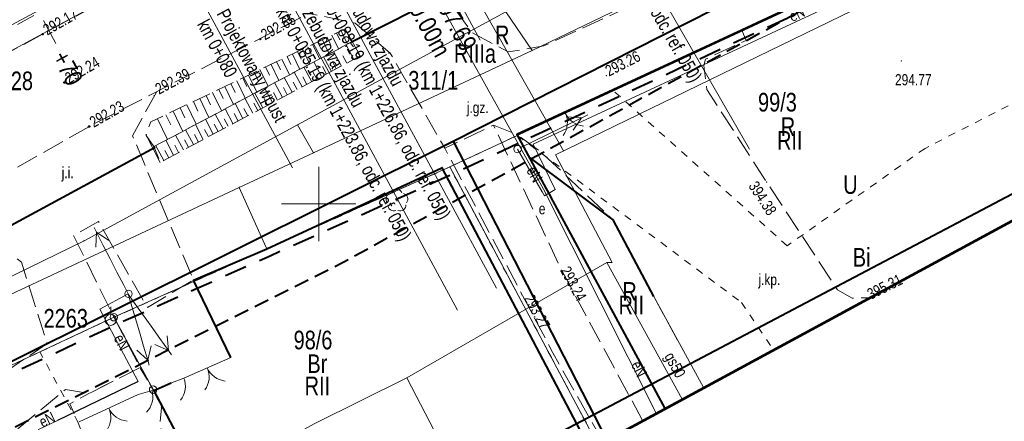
# Model space of a CAD drawing. Header units: metres. Extents: x 7437415 to 7437762, y 5556624 to 5556902.
# Tile 19 of 36: x 7437580 to 7437646, y 5556685 to 5556712. Entities that reach past the tile are written whole.
import ezdxf

# ---------------------------------------------------------------- set-up
doc = ezdxf.new("R2010")
doc.units = ezdxf.units.M
doc.header["$MEASUREMENT"] = 0
for name, pattern in [('BUBZ01-500', [1.75, 1.25, -0.5]), ('EGBK02-500', [2, 1.5, -0.5]), ('EGBO02-500', [2.5, 1.5, -1]), ('EGBU01-500', [1, 0.5, -0.5]), ('KTCR02-500', [1.5, 1, -0.5]), ('KTJZ01-500', [2, 1.5, -0.5])]:
    doc.linetypes.add(name, pattern=pattern)
doc.layers.get('0').update_dxf_attribs({"color": 250, "lineweight": 5})
for name, color, linetype, lineweight in [('131-Punkt osnowy pomiarowej', 7, 'Continuous', 5), ('131-Punkt osnowy pomiarowej-Atr103', 7, 'Continuous', 5), ('202-Punkt graniczny stabilizowany trwale', 7, 'Continuous', 5), ('203-Punkt załamania granicy działki nie stabilizowany', 7, 'Continuous', 5), ('510-Podpora jednosłupowa symb.-STPOW', 7, 'Continuous', 5), ('905-Brama w ogrodzeniu', 7, 'Continuous', 5), ('brama (linia) - symbol', 7, 'Continuous', 5), ('BUBZ01', 250, 'Continuous', 5), ('BUIB02_01', 250, 'Continuous', 5), ('BUIB05_01', 250, 'Continuous', 5), ('D_kilometraz', 7, 'Continuous', 13), ('D_kraweznik', 7, 'Continuous', 20), ('D_obrzeze', 7, 'Continuous', 20), ('D_opis trasy', 7, 'Continuous', 13), ('D_opisy', 7, 'Continuous', 13), ('EGBD03', 250, 'Continuous', 5), ('EGBK02', 250, 'Continuous', 5), ('EGBO02', 250, 'Continuous', 5), ('EGBP04_02', 250, 'Continuous', 5), ('EGBP04_03', 250, 'Continuous', 5), ('EGBU01', 250, 'Continuous', 5), ('furtka (linia) - symbol', 7, 'Continuous', 5), ('KTCR02', 250, 'Continuous', 5), ('KTJZ01', 250, 'Continuous', 5), ('KTOK02', 250, 'Continuous', 5), ('KTOK04', 250, 'Continuous', 5), ('KTOK05_01', 250, 'Continuous', 5), ('MPZP', 250, 'Continuous', 5), ('OBOP02_01', 250, 'Continuous', 5), ('OSSP03', 250, 'Continuous', 5), ('przewód elektroenergetyczny (linia)', 7, 'Continuous', 5), ('przewód elektroenergetyczny (linia)-Atr1', 7, 'Continuous', 5), ('przewód elektroenergetyczny niskiego napięcia (linia) - symbol', 7, 'Continuous', 5), ('punkt wysokościowy sztuczny', 7, 'Continuous', 5), ('RTPW01', 250, 'Continuous', 5), ('RTPW02', 250, 'Continuous', 5), ('rura ochronna - przewód elektroenergetyczny (linia)', 7, 'Continuous', 5), ('rzedne dla projektanta', 250, 'Continuous', 5), ('SUPE', 250, 'Continuous', 5), ('SUPE04', 250, 'Continuous', 5), ('SUPE_01', 250, 'Continuous', 5), ('SUPG_01', 250, 'Continuous', 5), ('SUSM04_01_E', 250, 'Continuous', 5), ('SUUS17_01_E', 250, 'Continuous', 5), ('słup (punkt)', 7, 'Continuous', 5), ('Warstwa 1', 250, 'Continuous', 5), ('Warstwa 3', 250, 'Continuous', 5)]:
    doc.layers.add(name, color=color, linetype=linetype, lineweight=lineweight)
doc.styles.get("Standard").update_dxf_attribs({"font": 'txt.shx', "width": 0.75})
doc.styles.add('Style-Arial Narrow', font='ARIALN.TTF')
doc.linetypes.add('KTOK05_01-500', pattern='A,3.75,[13,dgnlstyle-rozp_2015.shx,S=0.002778,R=0,X=0,Y=0],3.75', length=7.5)

# ---------------------------------------------------------------- blocks, each defined once
blk = doc.blocks.new('PE04')
at = {"color": 0, "linetype": 'Continuous', "lineweight": 13, "ltscale": 10}
for p, q in [((6.5, 0), (0, 0)), ((6.5, 0), (16.5, 0)), ((16.5, 0), (26.5, 0)), ((26.5, 0), (36.5, 0)), ((36.5, 0), (46.5, 0)), ((46.5, 0), (37.84, 5)), ((46.5, 0), (37.84, -5)), ((46.5, 0), (50, 0))]:
    blk.add_line(p, q, dxfattribs=at)
blk = doc.blocks.new('OK04')
at = {"color": 0, "linetype": 'Continuous', "lineweight": 0, "ltscale": 10}
blk.add_arc((15, 0.01), 15, 120, 180, dxfattribs=at)
blk = doc.blocks.new('OK02')
at = {"layer": 'brama (linia) - symbol', "color": 0, "linetype": 'Continuous', "lineweight": 13, "ltscale": 10}
for centre, start, end in [((-15, 0), 0, 60), ((15, 0), 120, 180)]:
    blk.add_arc(centre, 15, start, end, dxfattribs=at)
blk = doc.blocks.new('131')
at = {"color": 0, "linetype": 'Continuous', "lineweight": 13, "ltscale": 10}
blk.add_line((0, 3.75), (0, 8.75), dxfattribs=at)
blk.add_circle((0, 0), 3.75, dxfattribs=at)
blk = doc.blocks.new('203')
at = {"layer": '203-Punkt załamania granicy działki nie stabilizowany', "linetype": 'Continuous', "lineweight": 13}
h = blk.add_hatch(color=96, dxfattribs=at)
edge = h.paths.add_edge_path()
edge.add_arc((0, 0), 0.45, 0, 360)
blk = doc.blocks.new('202')
at = {"layer": '202-Punkt graniczny stabilizowany trwale', "color": 96, "linetype": 'Continuous', "lineweight": 13}
blk.add_circle((0, 0), 2.5, dxfattribs=at)
blk = doc.blocks.new('510')
at = {"layer": '510-Podpora jednosłupowa symb.-STPOW', "color": 0, "linetype": 'Continuous', "lineweight": 13}
blk.add_circle((0, 0), 2.5, dxfattribs=at)
blk = doc.blocks.new('PW02')
at = {"layer": 'punkt wysokościowy sztuczny', "linetype": 'Continuous', "lineweight": 13}
h = blk.add_hatch(color=0, dxfattribs=at)
edge = h.paths.add_edge_path()
edge.add_arc((0, 0), 0.45, 0, 360)
blk = doc.blocks.new('905')
at = {"layer": '905-Brama w ogrodzeniu', "color": 0, "linetype": 'Continuous', "lineweight": 13}
for centre, start, end in [((-15, 0), 0, 60), ((15, 0), 120, 180)]:
    blk.add_arc(centre, 15, start, end, dxfattribs=at)
blk = doc.blocks.new('SM04')
at = {"layer": 'słup (punkt)', "color": 0, "linetype": 'Continuous', "lineweight": 13}
blk.add_circle((0, 0), 2.5, dxfattribs=at)
blk = doc.blocks.new('SUUS17_01')
at = {"color": 250, "linetype": 'Continuous', "lineweight": 13}
blk.add_wipeout([(-0.5, 0.25), (0.5, 0.25), (0.5, -0.25), (-0.5, -0.25)], dxfattribs=at).dxf.layer = 'SUUS17_01_E'
blk = doc.blocks.new('SUPE04')
at = {"layer": 'SUPE04', "color": 1, "linetype": 'Continuous', "lineweight": 13}
blk.add_line((5.25, 0), (0.25, 0), dxfattribs=at)
at = {"layer": 'SUPE04', "color": 1, "linetype": 'Continuous', "lineweight": 13, "flags": 128}
blk.add_lwpolyline([(3.9, 0.5), (4.766, 0), (3.9, -0.5)], dxfattribs=at)
blk = doc.blocks.new('OBOP02_01')
at = {"layer": 'OBOP02_01', "linetype": 'Continuous', "lineweight": 13}
h = blk.add_hatch(color=96, dxfattribs=at)
edge = h.paths.add_edge_path()
edge.add_arc((0, 0), 0.05, 0, 360)
at = {"layer": 'OBOP02_01', "color": 96, "linetype": 'Continuous', "lineweight": 13}
for centre, start, end in [((0, 0.375), 30.14713, 149.85287), ((-0.357, 0.116), 102.14713, 221.85287), ((0.357, 0.116), 318.14713, 77.85287), ((-0.22, -0.303), 174.14717, 293.85287), ((0.22, -0.303), 246.14713, 5.85287)]:
    blk.add_arc(centre, 0.375, start, end, dxfattribs=at)

msp = doc.modelspace()

# ---------------------------------------------------------------- hatches: boundary and pattern name
at = {"layer": 'punkt wysokościowy sztuczny', "linetype": 'Continuous', "lineweight": 13}
msp.add_hatch(color=7, dxfattribs=at).paths.add_polyline_path([(7437636.893, 5556693.674), (7437636.972, 5556693.717, 1.114741)])

# ---------------------------------------------------------------- linework, layer by layer
at = {"layer": 'BUBZ01', "color": 7, "linetype": 'BUBZ01-500', "lineweight": 13, "flags": 128}
for points in [[(7437524.04, 5556689.42), (7437535.53, 5556693.23), (7437548.16, 5556699.51), (7437558.6, 5556704.26), (7437575.67, 5556713.15), (7437589.43, 5556720.35), (7437590.07, 5556719.5), (7437590.16, 5556717.95), (7437574.86, 5556709.22), (7437552.89, 5556697.48), (7437530.34, 5556687.12), (7437524.27, 5556688.21), (7437524.04, 5556689.42)], [(7437601.78, 5556711.76), (7437602.2, 5556710.86), (7437588.95, 5556703.85), (7437588.42, 5556704.59), (7437588.73, 5556705.5), (7437601.78, 5556711.76)], [(7437588.95, 5556703.85), (7437602.11, 5556710.83), (7437602.79, 5556709.93), (7437589.37, 5556702.79), (7437588.95, 5556703.85)]]:
    msp.add_lwpolyline(points, close=True, dxfattribs=at)
at = {"layer": 'BUBZ01', "color": 7, "linetype": 'Continuous', "lineweight": 13, "flags": 128}
for points in [[(7437600.88, 5556711.33), (7437601.33, 5556710.4)], [(7437601.19, 5556711.48), (7437601.41, 5556711.02)], [(7437601.5, 5556711.63), (7437601.94, 5556710.72)], [(7437599.59, 5556710.71), (7437600.07, 5556709.73)], [(7437599.92, 5556710.87), (7437600.16, 5556710.39)], [(7437600.25, 5556711.02), (7437600.71, 5556710.07)], [(7437600.57, 5556711.18), (7437600.79, 5556710.71)], [(7437602.35, 5556709.7), (7437601.83, 5556710.68)], [(7437598.24, 5556710.06), (7437598.73, 5556709.03)], [(7437598.58, 5556710.23), (7437598.83, 5556709.72)], [(7437598.92, 5556710.39), (7437599.41, 5556709.38)], [(7437599.26, 5556710.55), (7437599.5, 5556710.05)], [(7437601.52, 5556709.25), (7437601, 5556710.24)], [(7437601.88, 5556709.45), (7437601.62, 5556709.94)], [(7437596.8, 5556709.37), (7437597.33, 5556708.28)], [(7437597.17, 5556709.55), (7437597.43, 5556709.01)], [(7437597.53, 5556709.72), (7437598.04, 5556708.66)], [(7437597.89, 5556709.89), (7437598.14, 5556709.37)], [(7437600.19, 5556708.55), (7437599.67, 5556709.54)], [(7437600.85, 5556708.9), (7437600.33, 5556709.88)], [(7437601.18, 5556709.07), (7437600.92, 5556709.57)], [(7437595.29, 5556708.65), (7437595.84, 5556707.5)], [(7437595.68, 5556708.83), (7437595.95, 5556708.27)], [(7437596.06, 5556709.02), (7437596.6, 5556707.89)], [(7437596.43, 5556709.2), (7437596.7, 5556708.64)], [(7437598.88, 5556707.85), (7437598.35, 5556708.84)], [(7437599.54, 5556708.2), (7437599.01, 5556709.19)], [(7437599.87, 5556708.37), (7437599.6, 5556708.87)], [(7437600.52, 5556708.72), (7437600.26, 5556709.22)], [(7437594.11, 5556708.08), (7437594.39, 5556707.48)], [(7437594.51, 5556708.27), (7437595.07, 5556707.09)], [(7437594.9, 5556708.46), (7437595.18, 5556707.88)], [(7437597.56, 5556707.15), (7437597.03, 5556708.14)], [(7437598.22, 5556707.5), (7437597.69, 5556708.49)], [(7437598.55, 5556707.67), (7437598.29, 5556708.17)], [(7437599.21, 5556708.02), (7437598.94, 5556708.52)], [(7437592.87, 5556707.49), (7437593.47, 5556706.24)], [(7437593.29, 5556707.69), (7437593.58, 5556707.07)], [(7437593.7, 5556707.88), (7437594.28, 5556706.67)], [(7437596.24, 5556706.44), (7437595.71, 5556707.44)], [(7437596.9, 5556706.8), (7437596.37, 5556707.79)], [(7437597.23, 5556706.97), (7437596.97, 5556707.47)], [(7437597.89, 5556707.32), (7437597.63, 5556707.82)], [(7437591.15, 5556706.66), (7437591.78, 5556705.35)], [(7437591.59, 5556706.87), (7437591.9, 5556706.22)], [(7437592.02, 5556707.08), (7437592.63, 5556705.8)], [(7437592.45, 5556707.28), (7437592.75, 5556706.65)], [(7437594.92, 5556705.74), (7437594.39, 5556706.73)], [(7437595.58, 5556706.09), (7437595.05, 5556707.09)], [(7437595.91, 5556706.27), (7437595.64, 5556706.76)], [(7437596.57, 5556706.62), (7437596.31, 5556707.12)], [(7437589.75, 5556705.99), (7437590.08, 5556705.31)], [(7437590.24, 5556706.22), (7437590.89, 5556704.87)], [(7437590.7, 5556706.44), (7437591.02, 5556705.78)], [(7437593.59, 5556705.04), (7437593.06, 5556706.03)], [(7437594.25, 5556705.39), (7437593.72, 5556706.38)], [(7437594.59, 5556705.56), (7437594.32, 5556706.06)], [(7437595.25, 5556705.92), (7437594.98, 5556706.41)], [(7437589.18, 5556705.72), (7437589.85, 5556704.33)], [(7437592.26, 5556704.33), (7437591.73, 5556705.33)], [(7437592.93, 5556704.68), (7437592.4, 5556705.68)], [(7437593.26, 5556704.86), (7437592.99, 5556705.36)], [(7437593.92, 5556705.21), (7437593.66, 5556705.71)], [(7437591.6, 5556703.98), (7437591.07, 5556704.97)], [(7437592.6, 5556704.51), (7437592.33, 5556705)], [(7437590.27, 5556703.27), (7437589.74, 5556704.27)], [(7437590.93, 5556703.62), (7437590.4, 5556704.62)], [(7437591.27, 5556703.8), (7437591, 5556704.3)], [(7437591.93, 5556704.15), (7437591.67, 5556704.65)], [(7437589.6, 5556702.91), (7437589.07, 5556703.91)], [(7437589.94, 5556703.09), (7437589.67, 5556703.59)], [(7437590.6, 5556703.45), (7437590.34, 5556703.94)]]:
    msp.add_lwpolyline(points, dxfattribs=at)
at = {"layer": 'BUIB02_01', "color": 7, "linetype": 'Continuous', "lineweight": 13}
for p, q in [((7437601.78, 5556711.76), (7437602.79, 5556709.93)), ((7437588.41, 5556704.65), (7437589.37, 5556702.79))]:
    msp.add_line(p, q, dxfattribs=at)
at = {"layer": 'BUIB02_01', "color": 7, "linetype": 'Continuous', "lineweight": 13, "flags": 128}
msp.add_lwpolyline([(7437622.47, 5556693.78), (7437625.814, 5556687.667)], dxfattribs=at)
at = {"layer": 'BUIB05_01', "color": 7, "linetype": 'Continuous', "lineweight": 40, "flags": 128}
for points in [[(7437608.71, 5556714.16), (7437602.2, 5556710.86)], [(7437577.73, 5556697.71), (7437589.04, 5556703.81)]]:
    msp.add_lwpolyline(points, dxfattribs=at)
at = {"layer": 'D_kilometraz', "flags": 128}
msp.add_lwpolyline([(7437582.366, 5556710.777), (7437581.533, 5556712.316)], dxfattribs=at)
at = {"layer": 'D_kraweznik'}
msp.add_line((7437563.116, 5556701.508), (7437592.616, 5556717.455), dxfattribs=at)
at = {"layer": 'D_obrzeze'}
msp.add_line((7437562.402, 5556702.828), (7437605.532, 5556726.141), dxfattribs=at)
at = {"layer": 'D_opis trasy', "flags": 128}
msp.add_lwpolyline([(7437606.579, 5556718.847), (7437610.827, 5556710.989)], dxfattribs=at)
at = {"layer": 'D_opisy'}
for p, q in [((7437614.198, 5556729.255), (7437628.894, 5556703.68)), ((7437597.89, 5556720.305), (7437611.919, 5556694.351)), ((7437595.251, 5556718.879), (7437609.306, 5556692.878)), ((7437590.687, 5556716.412), (7437598.248, 5556702.425))]:
    msp.add_line(p, q, dxfattribs=at)
at = {"layer": 'EGBD03', "color": 96, "linetype": 'Continuous', "lineweight": 13, "flags": 128}
for points in [[(7437614.32, 5556710.3), (7437641.84, 5556723.56)], [(7437646.68, 5556720.13), (7437608.79, 5556702.48)], [(7437598.57, 5556705.31), (7437612.54, 5556712.89)], [(7437614.32, 5556710.3), (7437612.54, 5556712.89)], [(7437599.65, 5556703.44), (7437614.32, 5556710.3)], [(7437598.57, 5556705.31), (7437584.26, 5556697.53)], [(7437598.57, 5556705.31), (7437599.65, 5556703.44)], [(7437594.67, 5556701.11), (7437599.65, 5556703.44)], [(7437608.79, 5556702.48), (7437596.53, 5556696.98)], [(7437594.67, 5556701.11), (7437568.16, 5556688.71)], [(7437594.67, 5556701.11), (7437596.37, 5556697.32)], [(7437549.89, 5556680.73), (7437584.26, 5556697.53)], [(7437586.26, 5556692.39), (7437596.53, 5556696.98)], [(7437596.53, 5556696.98), (7437596.37, 5556697.32)], [(7437586.26, 5556692.39), (7437578.68, 5556688.84)], [(7437586.26, 5556692.39), (7437588.89, 5556687.53)], [(7437588.89, 5556687.53), (7437596.998, 5556672.043)]]:
    msp.add_lwpolyline(points, dxfattribs=at)
at = {"layer": 'EGBK02', "color": 96, "linetype": 'EGBK02-500', "lineweight": 13, "flags": 128}
for points in [[(7437586.26, 5556692.39), (7437581.3, 5556690.06)], [(7437588.89, 5556687.53), (7437586.26, 5556692.39)], [(7437581.3, 5556690.06), (7437578.68, 5556688.84)], [(7437596.998, 5556672.043), (7437588.89, 5556687.53)]]:
    msp.add_lwpolyline(points, dxfattribs=at)
at = {"layer": 'EGBU01', "color": 96, "linetype": 'EGBU01-500', "lineweight": 13, "flags": 128}
for points in [[(7437619.76, 5556707.6), (7437646.68, 5556720.13)], [(7437646.68, 5556720.13), (7437619.76, 5556707.6)], [(7437648.92, 5556707.96), (7437640.67, 5556703.73)], [(7437619.76, 5556707.6), (7437613.32, 5556704.6)], [(7437613.32, 5556704.6), (7437619.76, 5556707.6)], [(7437631.42, 5556697.19), (7437619.76, 5556707.6)], [(7437608.79, 5556702.48), (7437613.32, 5556704.6)], [(7437613.32, 5556704.6), (7437608.79, 5556702.48)], [(7437640.67, 5556703.73), (7437631.42, 5556697.19)], [(7437608.79, 5556702.48), (7437596.53, 5556696.98)], [(7437596.53, 5556696.98), (7437608.79, 5556702.48)], [(7437596.53, 5556696.98), (7437586.26, 5556692.39)], [(7437586.26, 5556692.39), (7437596.53, 5556696.98)], [(7437628.35, 5556693.39), (7437630.497, 5556690.207)], [(7437586.26, 5556692.39), (7437581.3, 5556690.06)], [(7437581.3, 5556690.06), (7437586.26, 5556692.39)], [(7437586.26, 5556692.39), (7437588.89, 5556687.53)], [(7437588.89, 5556687.53), (7437586.26, 5556692.39)], [(7437581.3, 5556690.06), (7437578.68, 5556688.84)], [(7437578.68, 5556688.84), (7437581.3, 5556690.06)], [(7437583.87, 5556685.3), (7437581.3, 5556690.06)], [(7437588.89, 5556687.53), (7437596.998, 5556672.043)], [(7437596.998, 5556672.043), (7437588.89, 5556687.53)]]:
    msp.add_lwpolyline(points, dxfattribs=at)
at = {"layer": 'KTCR02', "color": 7, "linetype": 'KTCR02-500', "lineweight": 13, "flags": 128}
msp.add_lwpolyline([(7437579.22, 5556662.5), (7437579.39, 5556669.07), (7437584.18, 5556677.18), (7437585.74, 5556680.27), (7437583.87, 5556685.3), (7437583.31, 5556686.59), (7437584.59, 5556687.27), (7437588.01, 5556689.01), (7437588.89, 5556687.53), (7437589.46, 5556686.32), (7437589.32, 5556685.09), (7437590, 5556683.81), (7437589.55, 5556683.08), (7437588.49, 5556679.13), (7437590.29, 5556675.55), (7437592.5, 5556673.98), (7437595.057, 5556670.991)], dxfattribs=at)
at = {"layer": 'KTJZ01', "color": 7, "linetype": 'KTJZ01-500', "lineweight": 13, "flags": 128}
msp.add_lwpolyline([(7437639.91, 5556733.3), (7437648.13, 5556737.1), (7437647.63, 5556734.07), (7437652.6, 5556723.04), (7437646.61, 5556720.21), (7437619.73, 5556707.68), (7437613.29, 5556704.65), (7437611.72, 5556705.29), (7437608.45, 5556703.74), (7437604.8, 5556710.12), (7437602.44, 5556712.14), (7437599.33, 5556712.79), (7437607.41, 5556717.03), (7437608.14, 5556715.01), (7437609.09, 5556713.14), (7437610.29, 5556711.49), (7437612.71, 5556710.2), (7437615.11, 5556710.61), (7437627.71, 5556716.39), (7437641.39, 5556723.55), (7437643.11, 5556725.99), (7437640.63, 5556731.4), (7437639.91, 5556733.3)], close=True, dxfattribs=at)
msp.add_lwpolyline([(7437589.109, 5556707.502), (7437587.51, 5556704.57), (7437591.6, 5556694.89), (7437588.51, 5556693.05), (7437585.23, 5556698.82), (7437583.56, 5556697.89), (7437586.26, 5556692.39), (7437588.01, 5556689.01), (7437584.59, 5556687.27), (7437583.01, 5556687.54), (7437568.72, 5556675.73), (7437566.49, 5556680.22), (7437581.79, 5556690.63), (7437580.06, 5556696.08), (7437576.97, 5556698.63), (7437575.78, 5556700.17)], dxfattribs=at)
at = {"layer": 'KTOK02', "color": 7, "linetype": 'Continuous', "lineweight": 13, "flags": 128}
for points in [[(7437594.1, 5556689.69), (7437590.95, 5556688.31)], [(7437587.9, 5556687.21), (7437583.93, 5556685.36)]]:
    msp.add_lwpolyline(points, dxfattribs=at)
at = {"layer": 'KTOK04', "color": 7, "linetype": 'Continuous', "lineweight": 13, "flags": 128}
for points in [[(7437590.95, 5556688.31), (7437590.12, 5556687.98)], [(7437588.82, 5556687.47), (7437587.9, 5556687.21)]]:
    msp.add_lwpolyline(points, dxfattribs=at)
at = {"layer": 'KTOK05_01', "color": 7, "linetype": 'KTOK05_01-500', "lineweight": 40, "flags": 128}
for points in [[(7437594.1, 5556689.69), (7437591.6, 5556694.89), (7437596.53, 5556696.98), (7437608.26, 5556702.42)], [(7437588.89, 5556687.53), (7437597.032, 5556672.062)], [(7437588.9, 5556687.46), (7437590.11, 5556687.98)]]:
    msp.add_lwpolyline(points, dxfattribs=at)
at = {"layer": 'przewód elektroenergetyczny (linia)', "color": 1, "linetype": 'Continuous', "lineweight": 13, "flags": 128}
msp.add_lwpolyline([(7437570.15, 5556675.06), (7437569.67, 5556675.52), (7437578.26, 5556683.46), (7437582.47, 5556685.47), (7437587.88, 5556688.07), (7437585.32, 5556692.93), (7437587.22, 5556693.96)], dxfattribs=at)
at = {"layer": 'rura ochronna - przewód elektroenergetyczny (linia)', "color": 1, "linetype": 'Continuous', "lineweight": 30, "flags": 128}
msp.add_lwpolyline([(7437587.88, 5556688.07), (7437582.47, 5556685.47)], dxfattribs=at)
at = {"layer": 'rzedne dla projektanta', "color": 7, "linetype": 'Continuous', "lineweight": 40}
for centre in [(7437581.48, 5556711.39), (7437596.08, 5556711.07), (7437582.95, 5556708.15), (7437584.6, 5556705.2)]:
    msp.add_circle(centre, 0.0225, dxfattribs=at)
at = {"layer": 'SUPG_01', "color": 52, "linetype": 'Continuous', "lineweight": 13}
msp.add_line((7437616.425, 5556703.555), (7437597.224, 5556737.471), dxfattribs=at)
at = {"layer": 'SUPG_01', "color": 52, "linetype": 'Continuous', "lineweight": 13, "flags": 128}
for points in [[(7437619.69, 5556696.07), (7437619.33, 5556696.07), (7437605.899, 5556688.332), (7437599.734, 5556685.262), (7437589.523, 5556679.677), (7437568.76, 5556670.23), (7437547.783, 5556659.698), (7437510.677, 5556638.674)], [(7437624.376, 5556686.888), (7437619.33, 5556696.07)], [(7437605.899, 5556688.332), (7437610.54, 5556679.386)]]:
    msp.add_lwpolyline(points, dxfattribs=at)
at = {"layer": 'Warstwa 3', "color": 7, "linetype": 'Continuous', "lineweight": 0}
for p, q in [((7437600, 5556702.5), (7437600, 5556697.5)), ((7437600, 5556702.5), (7437600, 5556697.5)), ((7437597.5, 5556700), (7437600, 5556700)), ((7437600, 5556700), (7437602.5, 5556700))]:
    msp.add_line(p, q, dxfattribs=at)

# ---------------------------------------------------------------- block references
at = {"layer": '131-Punkt osnowy pomiarowej', "color": 7, "linetype": 'Continuous', "lineweight": 13, "xscale": 0.1, "yscale": 0.1, "zscale": 0.1}
msp.add_blockref('131', (7437586.045, 5556692.218), dxfattribs=at)
at = {"layer": 'EGBP04_02', "color": 96, "linetype": 'Continuous', "lineweight": 13, "xscale": 0.1, "yscale": 0.1, "zscale": 0.1}
for p in [(7437586.26, 5556692.39), (7437588.89, 5556687.53)]:
    msp.add_blockref('202', p, dxfattribs=at)
at = {"layer": 'EGBP04_03', "color": 96, "linetype": 'Continuous', "lineweight": 13, "xscale": 0.1, "yscale": 0.1, "zscale": 0.1}
for p in [(7437614.32, 5556710.3), (7437598.57, 5556705.31), (7437599.65, 5556703.44), (7437608.79, 5556702.48), (7437594.67, 5556701.11), (7437584.26, 5556697.53), (7437596.37, 5556697.32), (7437596.53, 5556696.98)]:
    msp.add_blockref('203', p, dxfattribs=at)
at = {"layer": 'furtka (linia) - symbol', "color": 7, "linetype": 'Continuous', "lineweight": 13, "xscale": 0.1, "yscale": 0.1, "zscale": 0.1}
for p, rotation in [((7437590.95, 5556688.31), 201.682), ((7437588.82, 5556687.47), 195.781)]:
    msp.add_blockref('OK04', p, dxfattribs=dict(at, rotation=rotation))
at = {"layer": 'KTOK02', "color": 7, "linetype": 'Continuous', "lineweight": 13, "xscale": 0.1, "yscale": 0.1, "zscale": 0.1}
for name, p, rotation in [('905', (7437616.54, 5556706.09), 204.903), ('OK02', (7437592.525, 5556689), 203.6579999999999), ('OK02', (7437585.915, 5556686.285), 204.985)]:
    msp.add_blockref(name, p, dxfattribs=dict(at, rotation=rotation))
at = {"layer": 'OBOP02_01', "color": 96, "linetype": 'Continuous', "lineweight": 13}
msp.add_blockref('OBOP02_01', (7437605.247, 5556700.213), dxfattribs=at)
at = {"layer": 'przewód elektroenergetyczny niskiego napięcia (linia) - symbol', "color": 1, "linetype": 'Continuous', "lineweight": 13, "xscale": 0.1, "yscale": 0.1, "zscale": 0.1}
for p, rotation in [((7437587.22, 5556693.96), 117.236), ((7437587.22, 5556693.96), 286.407), ((7437587.22, 5556693.94), 305.496)]:
    msp.add_blockref('PE04', p, dxfattribs=dict(at, rotation=rotation))
at = {"layer": 'RTPW02', "color": 7, "linetype": 'Continuous', "lineweight": 13, "xscale": 0.1, "yscale": 0.1, "zscale": 0.1}
for p in [(7437639.08, 5556709.6), (7437619.29, 5556708.61), (7437588.96, 5556707.27), (7437630.04, 5556701.47), (7437616.31, 5556695.52), (7437613.62, 5556693.91)]:
    msp.add_blockref('PW02', p, dxfattribs=at)
at = {"layer": 'SUPE04', "color": 1, "linetype": 'Continuous', "lineweight": 13, "rotation": 26.07000000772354}
msp.add_blockref('SUPE04', (7437613.34, 5556703.68), dxfattribs=at)
at = {"layer": 'SUSM04_01_E', "color": 7, "linetype": 'Continuous', "lineweight": 13, "xscale": 0.1, "yscale": 0.1, "zscale": 0.1}
for name, p in [('510', (7437613.34, 5556703.68)), ('SM04', (7437587.24, 5556693.96))]:
    msp.add_blockref(name, p, dxfattribs=at)
at = {"layer": 'SUUS17_01_E', "color": 7, "linetype": 'Continuous', "lineweight": 13, "rotation": 25.04838511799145}
msp.add_blockref('SUUS17_01', (7437615.14, 5556700.55), dxfattribs=at)

# ---------------------------------------------------------------- texts
at = {"layer": '131-Punkt osnowy pomiarowej-Atr103', "color": 7, "lineweight": 30, "insert": (7437581.544, 5556691.68), "char_height": 1.25, "attachment_point": 7, "line_spacing_factor": 0.6}
msp.add_mtext('\\FWORKING_1250;\\H1x;\\W0.8;2263', dxfattribs=at)
at = {"layer": 'D_kilometraz', "insert": (7437582.603, 5556710.137), "char_height": 1.2, "attachment_point": 4, "rotation": 298.39337, "line_spacing_factor": 1.6, "style": 'Style-Arial Narrow'}
msp.add_mtext('+70', dxfattribs=at)
at = {"layer": 'D_opis trasy', "char_height": 1.2, "rotation": 298.39337, "style": 'Style-Arial Narrow'}
for s, insert, attachment_point, line_spacing_factor in [('R=-350.00m', (7437608.379, 5556710.017), 6, 0.35), ('PL\\Pkm 0+097.69', (7437607.077, 5556717.84), 4, 0.85)]:
    msp.add_mtext(s, dxfattribs=dict(at, insert=insert, attachment_point=attachment_point, line_spacing_factor=line_spacing_factor))
at = {"layer": 'D_opisy', "char_height": 0.9, "attachment_point": 1}
for s, insert, rotation in [('\\pt11;\\fArial|b0|i0|c238238|p39;Przebudowa zjazdu\\Pkm 0+106.79 (km 1+245.46, odc. ref. 050)', (7437618.28, 5556724.537), 299.88383), ('\\pt11;\\fArial|b0|i0|c238238|p39;Przebudowa zjazdu\\Pkm 0+088.19 (km 1+226.86, odc. ref. 050)', (7437601.848, 5556715.482), 298.39337), ('\\pt11;\\fArial|b0|i0|c238238|p39;Przebudowa zjazdu\\Pkm 0+085.19 (km 1+223.86, odc. ref. 050)', (7437599.209, 5556714.056), 298.39337), ('\\pt11;\\fArial|b0|i0|c238238|p39;Projektowany wpust\\Pkm 0+080', (7437593.924, 5556713.202), 298.39337)]:
    msp.add_mtext(s, dxfattribs=dict(at, insert=insert, rotation=rotation))
at = {"layer": 'EGBD03', "color": 96, "linetype": 'Continuous', "lineweight": 30, "char_height": 1.25, "attachment_point": 7, "line_spacing_factor": 0.6}
for s, insert in [('\\FWORKING_1250;\\H1x;\\W0.8;311/1', (7437606.009, 5556707.657)), ('\\FWORKING_1250;\\H1x;\\W0.8;99/3', (7437629.466, 5556706.186)), ('\\FWORKING_1250;\\H1x;\\W0.8;98/6', (7437598.316, 5556690.22))]:
    msp.add_mtext(s, dxfattribs=dict(at, insert=insert))
at = {"layer": 'EGBK02', "color": 96, "linetype": 'Continuous', "lineweight": 30, "char_height": 1.25, "line_spacing_factor": 0.6}
for s, insert, attachment_point in [('\\FWORKING_1250;\\H1x;\\W0.8;RIIIa', (7437609.07, 5556710.721), 1), ('\\FWORKING_1250;\\H1x;\\W0.8;RII', (7437630.741, 5556704.894), 1), ('\\FWORKING_1250;\\H1x;\\W0.8;RII', (7437620.11, 5556693.832), 1), ('\\FWORKING_1250;\\H1x;\\W0.8;RII', (7437599.055, 5556687.16), 7)]:
    msp.add_mtext(s, dxfattribs=dict(at, insert=insert, attachment_point=attachment_point))
at = {"layer": 'EGBU01', "color": 96, "linetype": 'Continuous', "lineweight": 30, "char_height": 1.25, "attachment_point": 7, "line_spacing_factor": 0.6}
for s, insert in [('\\FWORKING_1250;\\H1x;\\W0.8;R', (7437611.824, 5556710.724)), ('\\FWORKING_1250;\\H1x;\\W0.8;R', (7437630.996, 5556704.561)), ('\\FWORKING_1250;\\H1x;\\W0.8;Bi', (7437635.823, 5556695.79)), ('\\FWORKING_1250;\\H1x;\\W0.8;R', (7437620.365, 5556693.499)), ('\\FWORKING_1250;\\H1x;\\W0.8;Br', (7437599.241, 5556688.648))]:
    msp.add_mtext(s, dxfattribs=dict(at, insert=insert))
at = {"layer": 'KTJZ01', "color": 7, "linetype": 'Continuous', "lineweight": 13, "char_height": 0.75, "attachment_point": 7, "line_spacing_factor": 0.6}
for s, insert in [('\\FWORKING_1250;\\H1x;\\W0.8;j.gz.', (7437609.93, 5556705.87)), ('\\FWORKING_1250;\\H1x;\\W0.8;j.i.', (7437582.76, 5556701.5)), ('\\FWORKING_1250;\\H1x;\\W0.8;j.kp.', (7437629.49, 5556694.32))]:
    msp.add_mtext(s, dxfattribs=dict(at, insert=insert))
at = {"layer": 'MPZP', "color": 212, "linetype": 'Continuous', "lineweight": 30, "insert": (7437635.181, 5556700.655), "char_height": 1.25, "attachment_point": 7, "line_spacing_factor": 0.6}
msp.add_mtext('\\FWORKING_1250;\\H1x;\\W0.8;U', dxfattribs=at)
at = {"layer": 'OSSP03', "color": 7, "linetype": 'Continuous', "lineweight": 30, "insert": (7437577.862, 5556707.618), "char_height": 1.25, "attachment_point": 7, "line_spacing_factor": 0.6}
msp.add_mtext('\\FWORKING_1250;\\H1x;\\W0.8;1028', dxfattribs=at)
at = {"layer": 'przewód elektroenergetyczny (linia)-Atr1', "color": 1, "char_height": 0.75, "attachment_point": 4, "line_spacing_factor": 0.6}
for insert, rotation in [((7437586.553, 5556691.161), 297.778), ((7437581.32, 5556685.295), 25.669)]:
    msp.add_mtext('\\FWORKING_1250;\\H1x;\\W0.8;eN', dxfattribs=dict(at, insert=insert, rotation=rotation))
at = {"layer": 'RTPW01', "color": 7, "linetype": 'Continuous', "lineweight": 13, "char_height": 0.75, "attachment_point": 7, "line_spacing_factor": 0.6}
for s, insert, rotation in [('\\FWORKING_1250;\\H1x;\\W0.8;293.26', (7437619.474, 5556708.527), 27.056), ('\\FWORKING_1250;\\H1x;\\W0.8;292.39', (7437589.298, 5556707.319), 28.059), ('\\FWORKING_1250;\\H1x;\\W0.8;394.38', (7437628.781, 5556701.193), 303.304), ('\\FWORKING_1250;\\H1x;\\W0.8;293.24', (7437616.161, 5556695.54), 298.668), ('\\FWORKING_1250;\\H1x;\\W0.8;395.31', (7437637.037, 5556693.547), 26.613), ('\\FWORKING_1250;\\H1x;\\W0.8;293.27', (7437613.739, 5556693.663), 297.835)]:
    msp.add_mtext(s, dxfattribs=dict(at, insert=insert, rotation=rotation))
at = {"layer": 'RTPW01', "color": 7, "linetype": 'Continuous', "lineweight": 13, "insert": (7437638.65, 5556707.95), "char_height": 0.75, "attachment_point": 7, "line_spacing_factor": 0.6}
msp.add_mtext('\\FWORKING_1250;\\H1x;\\W0.8;294.77', dxfattribs=at)
at = {"layer": 'rzedne dla projektanta', "color": 7, "linetype": 'Continuous', "lineweight": 0, "char_height": 0.75, "attachment_point": 7, "line_spacing_factor": 0.6}
for s, insert, rotation in [('\\FWORKING_1250;\\H1x;\\W0.8; 292.17', (7437581.604, 5556711.173), 29.81077), ('\\FWORKING_1250;\\H1x;\\W0.8; 292.65', (7437596.2, 5556710.851), 28.69799), ('\\FWORKING_1250;\\H1x;\\W0.8; 292.24', (7437583.074, 5556707.933), 29.81077), ('\\FWORKING_1250;\\H1x;\\W0.8; 292.23', (7437584.724, 5556704.983), 29.81077)]:
    msp.add_mtext(s, dxfattribs=dict(at, insert=insert, rotation=rotation))
at = {"layer": 'SUPE', "color": 1, "linetype": 'Continuous', "lineweight": 13, "width": 0.8}
msp.add_text('eN', height=0.75, rotation=24.944, dxfattribs=at).set_placement((7437631.737, 5556712.217))
at = {"layer": 'SUPE', "color": 1, "linetype": 'Continuous', "lineweight": 13, "insert": (7437613.892, 5556702.241), "char_height": 0.75, "attachment_point": 7, "rotation": 299.765, "line_spacing_factor": 0.6}
msp.add_mtext('\\FWORKING_1250;\\H1x;\\W0.8;eN', dxfattribs=at)
at = {"layer": 'SUPE_01', "color": 1, "linetype": 'Continuous', "lineweight": 13, "insert": (7437621.151, 5556688.75), "char_height": 0.75, "attachment_point": 8, "rotation": 296.67174, "line_spacing_factor": 0.6}
msp.add_mtext('\\FWORKING;\\H1x;\\W0.8;eN', dxfattribs=at)
at = {"layer": 'SUPG_01', "color": 52, "linetype": 'Continuous', "lineweight": 13, "insert": (7437622.959, 5556689.664), "char_height": 0.75, "attachment_point": 7, "rotation": 298.704, "line_spacing_factor": 0.6}
msp.add_mtext('\\FWORKING_1250;\\H1x;\\W0.8;gs50', dxfattribs=at)

# ---------------------------------------------------------------- next in the draw order: linework, layer by layer
at = {"layer": 'BUIB02_01', "color": 212, "linetype": 'Continuous', "lineweight": 40}
msp.add_line((7437609.016, 5556704.209), (7437619.315, 5556684.139), dxfattribs=at)
at = {"layer": 'BUIB02_01', "color": 212, "linetype": 'Continuous', "lineweight": 40, "flags": 128}
msp.add_lwpolyline([(7437578.709, 5556689.08), (7437609.016, 5556704.209), (7437638.73, 5556719.29), (7437644.506, 5556722.382), (7437654.627, 5556703.284)], dxfattribs=at)
at = {"layer": 'EGBD03', "color": 96, "linetype": 'Continuous', "lineweight": 13, "flags": 128}
msp.add_lwpolyline([(7437608.79, 5556702.48), (7437618.728, 5556683.825)], dxfattribs=at)
at = {"layer": 'EGBO02', "color": 96, "linetype": 'EGBO02-500', "lineweight": 40, "flags": 128}
msp.add_lwpolyline([(7437509.408, 5556641.775), (7437527.366, 5556653.573), (7437535.53, 5556659.046), (7437540.808, 5556662.655), (7437546.047, 5556666.094), (7437546.417, 5556666.344), (7437547.687, 5556667.174), (7437556.491, 5556673.156), (7437559.221, 5556675.006), (7437566.622, 5556680.047), (7437572.551, 5556684.096), (7437578.927, 5556688.403), (7437581.512, 5556689.607), (7437586.468, 5556691.935), (7437596.734, 5556696.524), (7437608.998, 5556702.025), (7437613.531, 5556704.147), (7437646.901, 5556719.682), (7437664.231, 5556728.731), (7437679.981, 5556736.007), (7437721.816, 5556755.672), (7437743.341, 5556772.789), (7437751.664, 5556779.423)], dxfattribs=at)
at = {"layer": 'EGBU01', "color": 96, "linetype": 'EGBU01-500', "lineweight": 13, "flags": 128}
for points in [[(7437613.32, 5556704.6), (7437628.35, 5556693.39)], [(7437618.728, 5556683.825), (7437608.79, 5556702.48)], [(7437608.79, 5556702.48), (7437618.728, 5556683.825)]]:
    msp.add_lwpolyline(points, dxfattribs=at)
at = {"layer": 'KTJZ01', "color": 7, "linetype": 'KTJZ01-500', "lineweight": 13, "flags": 128}
for points in [[(7437487.24, 5556665.88), (7437500.01, 5556668.65), (7437509.93, 5556671.34), (7437514.81, 5556672.66), (7437528.54, 5556677.57), (7437546.18, 5556685.08), (7437562.31, 5556693.39), (7437575.78, 5556700.17), (7437584.6, 5556705.2), (7437599.33, 5556712.79), (7437607.41, 5556717.03), (7437624.22, 5556725.75), (7437636.91, 5556731.79), (7437639.91, 5556733.3), (7437648.13, 5556737.1), (7437664.08, 5556744.94), (7437674.41, 5556750.47), (7437695.47, 5556762.01), (7437726.23, 5556778.98), (7437745.592, 5556790.579), (7437740.524, 5556799.89), (7437726.071, 5556794.065), (7437721.424, 5556793.261), (7437718.653, 5556793.684), (7437716.454, 5556794.853), (7437714.78, 5556796.65), (7437713.44, 5556798.18), (7437704.05, 5556814.76), (7437696.46, 5556806.77), (7437698.53, 5556806.84), (7437700.74, 5556806.26), (7437702.79, 5556804.94), (7437704.06, 5556803.16), (7437709.44, 5556793.77), (7437711.44, 5556790.12), (7437712.13, 5556787.63), (7437712.21, 5556785.35), (7437711.59, 5556783.66), (7437709.87, 5556781.76), (7437701.28, 5556777.09), (7437699.42, 5556776.48), (7437697.78, 5556776.19), (7437695.76, 5556776.41), (7437693.65, 5556777.51), (7437692.09, 5556778.89), (7437690.49, 5556781.22), (7437685.25, 5556778.28), (7437686.1, 5556775.03), (7437686.085, 5556773.72), (7437685.81, 5556772.51), (7437685.3, 5556771.32), (7437684.475, 5556769.98), (7437683.43, 5556768.68), (7437682.12, 5556767.23), (7437680.52, 5556765.9), (7437679.609, 5556765.424), (7437667.4, 5556758.73), (7437656.58, 5556752.94), (7437646.03, 5556747.24), (7437635.04, 5556741.31), (7437625.46, 5556735.97), (7437617.31, 5556731.03), (7437610.73, 5556727.32), (7437599.83, 5556721.28), (7437592.56, 5556717.41), (7437581.48, 5556711.39), (7437572.19, 5556706.38), (7437570.63, 5556705.57), (7437559.43, 5556699.57), (7437555.27, 5556697.37), (7437547.58, 5556693.6), (7437542.1, 5556690.99), (7437536.78, 5556688.64), (7437527.13, 5556684.56), (7437524.75, 5556685.69), (7437522.99, 5556687.15), (7437521.44, 5556689.45), (7437520.46, 5556691.39), (7437515.43, 5556689.51), (7437516.09, 5556686.202), (7437515.98, 5556684.5), (7437514.73, 5556681.38), (7437513.55, 5556680.28), (7437512.1, 5556679.32), (7437507.87, 5556678.13), (7437498.81, 5556675.82), (7437492.9, 5556674.29)], [(7437621.723, 5556685.449), (7437616.31, 5556695.52), (7437611.72, 5556705.29)], [(7437619.068, 5556684.009), (7437615.7, 5556690.01), (7437608.45, 5556703.74)]]:
    msp.add_lwpolyline(points, dxfattribs=at)
msp.add_lwpolyline([(7437625.815, 5556687.668), (7437637.065, 5556693.767), (7437636.93, 5556693.7), (7437635.79, 5556693.68), (7437634.79, 5556694.24), (7437630.04, 5556701.47), (7437626.04, 5556707.68), (7437625.83, 5556709.29), (7437625.95, 5556709.72), (7437628.67, 5556710.98), (7437628.37, 5556711.66), (7437613.29, 5556704.65), (7437614.86, 5556703.53), (7437619.74, 5556698.93), (7437622.47, 5556693.78), (7437625.815, 5556687.668)], close=True, dxfattribs=at)
at = {"layer": 'KTOK05_01', "color": 7, "linetype": 'KTOK05_01-500', "lineweight": 40, "flags": 128}
for points in [[(7437655.254, 5556703.63), (7437646.61, 5556720.21), (7437628.37, 5556711.66), (7437613.29, 5556704.65), (7437623.217, 5556686.259)], [(7437622.47, 5556693.78), (7437619.74, 5556698.93), (7437614.17, 5556703.12)], [(7437618.204, 5556683.541), (7437608.27, 5556702.43), (7437608.26, 5556702.42)]]:
    msp.add_lwpolyline(points, dxfattribs=at)
at = {"layer": 'MPZP', "color": 212, "linetype": 'KTCR02-500', "lineweight": 40, "flags": 128}
msp.add_lwpolyline([(7437480.406, 5556653.046), (7437497.678, 5556655.366), (7437530.257, 5556663.123), (7437555.691, 5556673.002), (7437601.685, 5556696.111), (7437651.01, 5556723.248), (7437712.92, 5556755.928), (7437752.943, 5556777.073)], dxfattribs=at)
at = {"layer": 'MPZP', "color": 212, "linetype": 'KTOK05_01-500', "lineweight": 40, "flags": 128}
msp.add_lwpolyline([(7437495.183, 5556636.991), (7437534.91, 5556646.91), (7437607.002, 5556679.825), (7437691.32, 5556724.349), (7437761.13, 5556762.033)], dxfattribs=at)
at = {"layer": 'SUPE', "color": 1, "linetype": 'Continuous', "lineweight": 13, "flags": 128}
for points in [[(7437615.14, 5556700.55), (7437615.85, 5556700.97), (7437614.38, 5556704.02), (7437646.35, 5556718.94), (7437654.54, 5556703.243)], [(7437615.14, 5556700.55), (7437613.34, 5556703.68)]]:
    msp.add_lwpolyline(points, dxfattribs=at)
at = {"layer": 'SUPE_01', "color": 1, "linetype": 'Continuous', "lineweight": 13, "flags": 128}
msp.add_lwpolyline([(7437622.632, 5556685.942), (7437615.073, 5556700.991), (7437601.635, 5556725.162)], dxfattribs=at)
at = {"layer": 'SUPG_01', "color": 52, "linetype": 'Continuous', "lineweight": 13, "flags": 128}
msp.add_lwpolyline([(7437619.69, 5556696.07), (7437615.88, 5556703.29), (7437662.91, 5556726.18), (7437714.76, 5556751.4), (7437750.66, 5556770.86), (7437751.48, 5556771.35)], dxfattribs=at)
at = {"layer": 'Warstwa 1', "color": 207, "linetype": 'Continuous', "lineweight": 53, "true_color": 0x6e1e6e, "flags": 128}
msp.add_lwpolyline([(7437466.384, 5556694.725), (7437479.253, 5556654.299), (7437507.556, 5556623.548), (7437507.556, 5556623.548), (7437761.553, 5556761.255), (7437724.258, 5556829.774), (7437466.384, 5556694.725)], close=True, dxfattribs=at)

# ---------------------------------------------------------------- next in the draw order: texts
at = {"layer": 'SUUS17_01_E', "color": 7, "linetype": 'Continuous', "lineweight": 13, "insert": (7437614.762, 5556699.293), "char_height": 0.75, "attachment_point": 7, "line_spacing_factor": 0.6}
msp.add_mtext('\\FWORKING;\\H1x;\\W0.8;e', dxfattribs=at)

doc.saveas('drawing.dxf')
